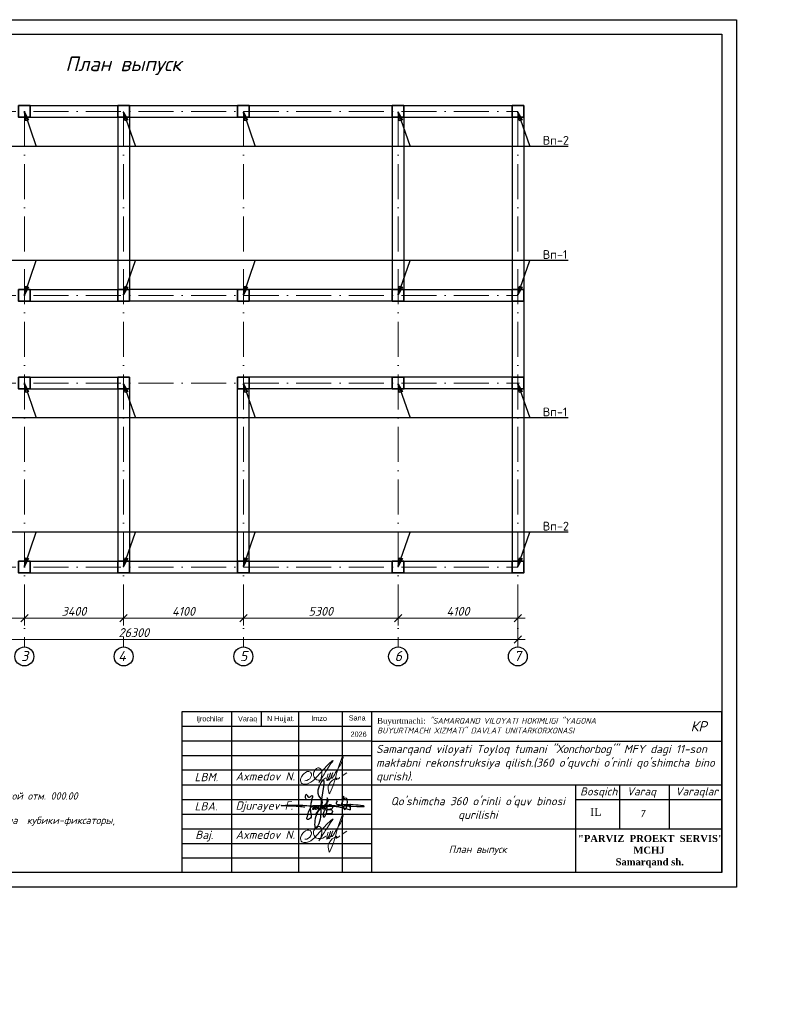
# Model space of a CAD drawing. Header units: millimetres. Extents: x 363306 to 7757304, y 1022887 to 1207196.
# Tile 38 of 256: x 623158 to 649206, y 1054967 to 1088678. Entities that reach past the tile are written whole.
import ezdxf

# ---------------------------------------------------------------- set-up
doc = ezdxf.new("R2010")
doc.units = ezdxf.units.MM
doc.linetypes.add('ACAD_ISO02W100', pattern=[15, 12, -3])
doc.linetypes.add('ACAD_ISO10W100', pattern=[18, 12, -3, 0, -3])
doc.layers.add('O3SAD', color=1, linetype='Continuous')
for name, color, linetype, lineweight in [('PLAN', 250, 'Continuous', 25), ('надпись 0.18', 160, 'Continuous', 18), ('размеры', 12, 'Continuous', 15), ('Ф А С А Д', 250, 'Continuous', 15)]:
    doc.layers.add(name, color=color, linetype=linetype, lineweight=lineweight)
doc.styles.add('Arial', font='arial.ttf')
doc.styles.add('iso', font='isocpeur.TTF')
doc.styles.get("Standard").update_dxf_attribs({"font": 'isocpeui.ttf'})
doc.styles.add('WMF-Times New Roman0', font='times.ttf')
doc.styles.add('WMF-Times New Roman2', font='times.ttf')
doc.styles.add('ńňčëü1', font='isocpeui.ttf', dxfattribs={"height": 350})
doc.dimstyles.new('12121212', dxfattribs={"dimtxt": 200, "dimasz": 200, "dimexe": 200, "dimexo": 100, "dimgap": 100, "dimtad": 1, "dimdec": 0, "dimzin": 0, "dimdsep": 46, "dimtxsty": 'Standard', "dimblk": 'OBLIQUE', "dimcen": 200, "dimdle": 200, "dimclrd": 5, "dimclre": 5, "dimclrt": 5, "dimadec": 0, "dimazin": 0, "dimtfac": 1, "dimtdec": 0, "dimtofl": 0, "dimtmove": 1, "dimatfit": 3, "dimldrblk": 'OBLIQUE', "dimfxl": 0, "dimtolj": 1, "dimtzin": 0, "dimlwd": 9, "dimlwe": 9, "dimarcsym": 0})

# ---------------------------------------------------------------- blocks, each defined once
blk = doc.blocks.new('rgsxhy')
at = {"color": 5}
for points in [[(30159764, 9369979), (30160729, 9371976), (30160134, 9373086), (30160845, 9375073), (30160529, 9371279), (30160336, 9368855), (30159821, 9367832), (30159766, 9369571), (30165013, 9370643)], [(30158109, 9371020), (30157190, 9371107), (30154479, 9371260), (30157795, 9371310), (30158983, 9371230), (30160506, 9371280), (30167135, 9371184), (30164561, 9371384), (30162918, 9371683), (30163073, 9372004)], [(30158318, 9372237), (30158292, 9372259), (30158313, 9372993), (30158693, 9372536), (30159097, 9372756), (30158930, 9370820), (30158827, 9369247), (30158463, 9369143), (30158559, 9369856), (30159235, 9371184), (30159510, 9371288), (30159540, 9370947), (30159450, 9370679), (30159339, 9370650), (30159361, 9370924), (30159747, 9371281), (30159933, 9371214), (30159918, 9370984), (30159866, 9370709), (30159740, 9370650), (30159740, 9370910), (30160119, 9371295), (30160364, 9371221), (30160282, 9370791), (30160134, 9370702), (30160156, 9370902), (30160253, 9371169), (30160416, 9371266), (30160624, 9371251), (30160631, 9370947), (30160520, 9370739), (30160416, 9370746), (30160527, 9370999), (30160698, 9371199), (30160869, 9371251), (30161010, 9371117), (30161025, 9370828), (30160854, 9370717), (30160832, 9370976), (30160958, 9371184), (30161196, 9371429), (30161627, 9371986), (30161567, 9372349), (30161322, 9370056), (30161196, 9369744), (30161032, 9369450), (30160943, 9369915), (30161107, 9370464), (30161478, 9371132), (30161961, 9371429), (30162250, 9371221), (30162198, 9370761), (30161687, 9370666), (30161515, 9370590), (30161433, 9370590), (30162154, 9370635), (30162280, 9370516), (30162243, 9370197), (30162028, 9370012), (30161575, 9370012), (30161352, 9370012), (30161322, 9370071)], [(30163692, 9371398), (30163961, 9372626), (30163708, 9372145), (30164262, 9372436), (30164117, 9370650), (30164117, 9371236), (30164841, 9371318), (30164871, 9371483), (30164848, 9371138), (30165028, 9371176), (30165036, 9371416), (30165013, 9370643)]]:
    blk.add_spline(points, degree=3, dxfattribs=at)
blk = doc.blocks.new('rthtrh')
at = {"color": 5}
for p, q in [((1363834, 521118), (1363842, 521141)), ((1363834, 521086), (1363834, 521118)), ((1363842, 521141), (1363854, 521167)), ((1363854, 521167), (1363868, 521192)), ((1363868, 521192), (1363889, 521219)), ((1363889, 521219), (1363907, 521234)), ((1363907, 521234), (1363927, 521243)), ((1363927, 521243), (1363940, 521249)), ((1363940, 521249), (1363965, 521249)), ((1363965, 521249), (1363988, 521244)), ((1363988, 521244), (1364013, 521227)), ((1364013, 521227), (1364030, 521204)), ((1364030, 521204), (1364039, 521185)), ((1364044, 521090), (1364037, 521043)), ((1364039, 521185), (1364046, 521147)), ((1364046, 521147), (1364044, 521090)), ((1364568, 521050), (1364689, 521123)), ((1363834, 521056), (1363834, 521086)), ((1363840, 521035), (1363834, 521056)), ((1363845, 521017), (1363840, 521035)), ((1363865, 520990), (1363845, 521017)), ((1363882, 520966), (1363865, 520990)), ((1363895, 520959), (1363882, 520966)), ((1363917, 520946), (1363895, 520959)), ((1363951, 520940), (1363917, 520946)), ((1363996, 520940), (1363951, 520940)), ((1364033, 520940), (1363996, 520940)), ((1364017, 520962), (1364016, 520946)), ((1364016, 520946), (1364016, 520940)), ((1364026, 520997), (1364017, 520962)), ((1364037, 521043), (1364026, 520997)), ((1364075, 520948), (1364033, 520940)), ((1364148, 520999), (1364075, 520948))]:
    blk.add_line(p, q, dxfattribs=at)
for points in [[(1363608, 520919), (1363661, 520924), (1363702, 520951), (1363738, 520975), (1363765, 521018), (1363780, 521059), (1363780, 521096), (1363765, 521122), (1363753, 521142), (1363714, 521156), (1363671, 521156), (1363631, 521136), (1363583, 521097), (1363555, 521074), (1363525, 521025), (1363511, 520984), (1363500, 520955), (1363500, 520930), (1363508, 520901), (1363515, 520870), (1363535, 520855), (1363555, 520841), (1363586, 520832), (1363613, 520832), (1363645, 520832), (1363675, 520843), (1363732, 520864), (1363761, 520883), (1363817, 520921), (1363863, 520963), (1363919, 521022), (1364179, 521312), (1364247, 521377), (1364282, 521405), (1364314, 521429), (1364336, 521443), (1364310, 521401), (1364279, 521361), (1364173, 521198), (1364133, 521139), (1364110, 521102), (1364087, 521068), (1364069, 521040), (1364047, 520995), (1364019, 520954), (1364007, 520925), (1363990, 520903), (1363970, 520879)], [(1364210, 521100), (1364186, 521015), (1364172, 520967), (1364172, 520940), (1364173, 520926), (1364179, 520925), (1364185, 520931), (1364202, 520956), (1364218, 520984), (1364240, 521027), (1364256, 521068), (1364272, 521125), (1364269, 521122), (1364225, 520990), (1364220, 520961), (1364220, 520944), (1364225, 520939), (1364232, 520939), (1364241, 520950), (1364248, 520960), (1364254, 520969), (1364260, 520978), (1364273, 520996), (1364281, 521008), (1364288, 521027), (1364309, 521073), (1364315, 521086), (1364332, 521126), (1364332, 521134), (1364327, 521134), (1364314, 521097), (1364294, 521040), (1364290, 521012), (1364293, 520997), (1364298, 520988), (1364308, 520988), (1364316, 520999), (1364326, 521014), (1364344, 521036), (1364351, 521047), (1364377, 521090), (1364389, 521112), (1364414, 521155), (1364449, 521203), (1364476, 521258), (1364523, 521332), (1364563, 521417), (1364583, 521493), (1364590, 521517), (1364590, 521527), (1364583, 521532), (1364571, 521532), (1364561, 521512), (1364541, 521459), (1364498, 521348), (1364434, 521131), (1364395, 520998), (1364377, 520936), (1364337, 520802), (1364282, 520678), (1364249, 520605), (1364238, 520588), (1364230, 520594), (1364226, 520615), (1364222, 520638), (1364214, 520663), (1364206, 520725), (1364206, 520774), (1364224, 520814), (1364265, 520883), (1364310, 520926), (1364364, 520959), (1364411, 520988), (1364432, 520996), (1364434, 520992), (1364431, 520979), (1364419, 520970), (1364414, 520960), (1364416, 520951), (1364423, 520951), (1364434, 520958), (1364443, 520964), (1364452, 520968), (1364474, 520975), (1364483, 520978), (1364492, 520986), (1364499, 520996), (1364503, 521002), (1364511, 521006), (1364511, 521006)]]:
    blk.add_lwpolyline(points, dxfattribs=at)
blk = doc.blocks.new('ШТ')
at = {"lineweight": 30}
for p, q in [((180134, 713448, 0), (180134, 707948, 0)), ((180134, 713448, 0), (180134, 707948, 0)), ((180134, 713448, 0), (180134, 707948, 0)), ((198634, 713448, 0), (180134, 713448, 0)), ((181834, 713448, 0), (181834, 707948, 0)), ((181834, 713448, 0), (181834, 707948, 0)), ((182853, 713448, 0), (182853, 712948, 0)), ((184134, 713448, 0), (184134, 707948, 0)), ((185634, 713448, 0), (185634, 707948, 0)), ((186634, 713448, 0), (186634, 707948, 0)), ((198634, 707948, 0), (198634, 713448, 0)), ((198634, 713448, 0), (198634, 707948, 0)), ((186634, 712948, 0), (180134, 712948, 0)), ((186634, 712448, 0), (180134, 712448, 0)), ((186634, 712448, 0), (198634, 712448, 0)), ((186634, 711948, 0), (180134, 711948, 0)), ((186634, 711448, 0), (180134, 711448, 0)), ((180134, 710948, 0), (198634, 710948, 0)), ((193634, 707948, 0), (193634, 710948, 0)), ((195134, 709448, 0), (195134, 710948, 0)), ((196834, 709448, 0), (196834, 710948, 0)), ((180134, 710448, 0), (186634, 710448, 0)), ((193634, 710448, 0), (198634, 710448, 0)), ((180134, 709948, 0), (186634, 709948, 0)), ((180134, 709448, 0), (198634, 709448, 0)), ((180134, 708948, 0), (186634, 708948, 0)), ((180134, 708448, 0), (186634, 708448, 0))]:
    blk.add_line(p, q, dxfattribs=at)
at = {"lineweight": 9, "xscale": 0.2250350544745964, "yscale": 0.2250350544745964, "zscale": 0.2250350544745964}
blk.add_blockref('rgsxhy', (-6602279, -1398623, 0), dxfattribs=at)
at = {"layer": 'Ф А С А Д', "xscale": 1.33529119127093, "yscale": 1.33529119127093, "zscale": 1.33529119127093}
for p in [(-1636466, 15509, 0), (-1636466, 13509, 0)]:
    blk.add_blockref('rthtrh', p, dxfattribs=at)
at = {"style": 'ńňčëü1'}
blk.add_text('КР', height=350, dxfattribs=at).set_placement((197559, 712781, 0))
at = {"linetype": 'ACAD_ISO02W100', "lineweight": 5, "ltscale": 70, "char_height": 176.8, "attachment_point": 1, "style": 'Arial'}
for s, insert in [('Sana', (185856, 713331, 0)), ('Ijrochilar', (180635, 713302, 0)), ('Varaq', (182063, 713302, 0)), ('N Hujjat.', (183055, 713309, 0)), ('Imzo', (184572, 713316, 0)), ('2026', (185917, 712774, 0))]:
    blk.add_mtext(s, dxfattribs=dict(at, insert=insert))
for s, insert, char_height, width, attachment_point, style in [('Buyurtmachi:{\\fISOCPEUR|b0|i1|c204|p34; "SAMARQAND VILOYATI HOKIMLIGI "YAGONA\\fISOCPEUR|b0|i1|c0|p34; \\fISOCPEUR|b0|i1|c204|p34;BUYURTMACHI XIZMATI"\\fISOCPEUR|b0|i1|c0|p34; \\fISOCPEUR|b0|i1|c204|p34;DAVLAT UNITARKORXONASI}', (186827, 712977, 21081), 200, 8030.18, 4, 'WMF-Times New Roman0'), ('{\\fISOCPEUR|b0|i1|c204|p34;Samarqand viloyati Toyloq tumani "Хоnсhоrbоg\'" МFY dagi 11-son maktabni rekonstruksiya qilish.(360 o\'quvchi o\'rinli qo\'shimcha bino qurish).}', (186791, 711669, 0), 280, 12020.43, 4, 'iso'), ('{\\fISOCPEUR|b0|i1|c0|p34;Axmedov N.}', (181981, 711384, 0), 282.86, 3416.24, 1, 'WMF-Times New Roman0'), ('{\\fISOCPEUR|b0|i1|c204|p34;Bosqich}', (193778, 710863, 0), 274.07, 1251.4, 1, 'iso'), ('{\\fISOCPEUR|b0|i1|c204|p34;Varaq}', (195379, 710863, 0), 274.07, 1251.4, 1, 'iso'), ('{\\fISOCPEUR|b0|i1|c204|p34;Varaqlar}', (197039, 710863, 0), 274.07, 1251.4, 1, 'iso'), ("\\pt2436.8176;{\\fISOCPEUR|b0|i1|c0|p34;Qo'shimcha 360 o'rinli o'quv binosi qurilishi}", (190274, 710533, 0), 280, 5963.16, 2, 'WMF-Times New Roman0'), ('{\\fISOCPEUR|b0|i1|c0|p34;Axmedov N.}', (181981, 709384, 0), 282.86, 3416.24, 1, 'WMF-Times New Roman0'), ('\\pi563.17678,t3443.17678;{\\fTimes New Roman|b1|i0|c204|p18;\\C1;"PARVIZ  PROEKT  SERVIS"\\P\\pi2460.72013,tz;\\C0;MCHJ\\P\\pi1851.00915;Samarqand sh.\\C256; }', (193141, 709234, 0), 240, 5957.74, 1, 'WMF-Times New Roman0')]:
    blk.add_mtext(s, dxfattribs=dict(insert=insert, char_height=char_height, width=width, attachment_point=attachment_point, style=style))
at = {"attachment_point": 1}
for s, insert, char_height, width in [('{\\C1;LBM.}', (180573, 711357, 0), 282.9, 1251.4), ('{\\C1;LBA.}', (180573, 710357, 0), 282.9, 1251.4), ('Djurayev F.', (181981, 710384, 0), 282.86, 2152.77), ('{\\fTimes New Roman|b0|i0|c204|p18;IL}', (194124, 710161, 0), 274.07, 1251.4), ('{\\C1;Baj.}', (180598, 709379, 0), 282.9, 1251.4)]:
    blk.add_mtext(s, dxfattribs=dict(at, insert=insert, char_height=char_height, width=width))
blk = doc.blocks.new('_Oblique')
at = {"color": 0, "linetype": 'ByBlock', "lineweight": -2}
blk.add_line((-0.5, -0.5), (0.5, 0.5), dxfattribs=at)
blk = doc.blocks.new('*D152')
at = {"color": 5, "lineweight": 9, "transparency": 16777216}
for p, q in [((617318, 1068410), (617318, 1067942)), ((623318, 1068410), (623318, 1067942)), ((623568, 1068192), (617068, 1068192))]:
    blk.add_line(p, q, dxfattribs=at)
at = {"layer": 'Defpoints', "color": 0, "lineweight": 25, "transparency": 16777216}
for p in [(617318, 1068510), (623318, 1068510), (617318, 1068192)]:
    blk.add_point(p, dxfattribs=at)
at = {"color": 5, "lineweight": 9, "transparency": 16777216, "xscale": 250, "yscale": 250, "zscale": 250, "rotation": 180}
blk.add_blockref('_Oblique', (617318, 1068192), dxfattribs=at)
at = {"color": 5, "lineweight": 9, "transparency": 16777216, "xscale": 250, "yscale": 250, "zscale": 250}
blk.add_blockref('_Oblique', (623318, 1068192), dxfattribs=at)
at = {"color": 5, "lineweight": 40, "transparency": 16777216, "insert": (620318, 1068422), "char_height": 300, "attachment_point": 5}
blk.add_mtext('\\A1;6000', dxfattribs=at)
blk = doc.blocks.new('*D153')
at = {"color": 5, "lineweight": 9, "transparency": 16777216}
for p, q in [((626718, 1068410), (626718, 1067942)), ((630818, 1068410), (630818, 1067942)), ((631068, 1068192), (626468, 1068192))]:
    blk.add_line(p, q, dxfattribs=at)
at = {"layer": 'Defpoints', "color": 0, "lineweight": 25, "transparency": 16777216}
for p in [(626718, 1068510), (630818, 1068510), (626718, 1068192)]:
    blk.add_point(p, dxfattribs=at)
at = {"color": 5, "lineweight": 9, "transparency": 16777216, "xscale": 250, "yscale": 250, "zscale": 250, "rotation": 180}
blk.add_blockref('_Oblique', (626718, 1068192), dxfattribs=at)
at = {"color": 5, "lineweight": 9, "transparency": 16777216, "xscale": 250, "yscale": 250, "zscale": 250}
blk.add_blockref('_Oblique', (630818, 1068192), dxfattribs=at)
at = {"color": 5, "lineweight": 40, "transparency": 16777216, "insert": (628768, 1068422), "char_height": 300, "attachment_point": 5}
blk.add_mtext('\\A1;4100', dxfattribs=at)
blk = doc.blocks.new('*D154')
at = {"color": 5, "lineweight": 9, "transparency": 16777216}
for p, q in [((630818, 1068410), (630818, 1067942)), ((636118, 1068410), (636118, 1067942)), ((630568, 1068192), (636368, 1068192))]:
    blk.add_line(p, q, dxfattribs=at)
at = {"layer": 'Defpoints', "color": 0, "lineweight": 25, "transparency": 16777216}
for p in [(630818, 1068510), (636118, 1068510), (636118, 1068192)]:
    blk.add_point(p, dxfattribs=at)
at = {"color": 5, "lineweight": 9, "transparency": 16777216, "xscale": 250, "yscale": 250, "zscale": 250, "rotation": 180}
blk.add_blockref('_Oblique', (630818, 1068192), dxfattribs=at)
at = {"color": 5, "lineweight": 9, "transparency": 16777216, "xscale": 250, "yscale": 250, "zscale": 250}
blk.add_blockref('_Oblique', (636118, 1068192), dxfattribs=at)
at = {"color": 5, "lineweight": 40, "transparency": 16777216, "insert": (633468, 1068422), "char_height": 300, "attachment_point": 5}
blk.add_mtext('\\A1;5300', dxfattribs=at)
blk = doc.blocks.new('*D155')
at = {"color": 5, "lineweight": 9, "transparency": 16777216}
for p, q in [((636118, 1068410), (636118, 1067942)), ((640218, 1068410), (640218, 1067942)), ((635868, 1068192), (640468, 1068192))]:
    blk.add_line(p, q, dxfattribs=at)
at = {"layer": 'Defpoints', "color": 0, "lineweight": 25, "transparency": 16777216}
for p in [(636118, 1068510), (640218, 1068510), (640218, 1068192)]:
    blk.add_point(p, dxfattribs=at)
at = {"color": 5, "lineweight": 9, "transparency": 16777216, "xscale": 250, "yscale": 250, "zscale": 250, "rotation": 180}
blk.add_blockref('_Oblique', (636118, 1068192), dxfattribs=at)
at = {"color": 5, "lineweight": 9, "transparency": 16777216, "xscale": 250, "yscale": 250, "zscale": 250}
blk.add_blockref('_Oblique', (640218, 1068192), dxfattribs=at)
at = {"color": 5, "lineweight": 40, "transparency": 16777216, "insert": (638168, 1068422), "char_height": 300, "attachment_point": 5}
blk.add_mtext('\\A1;4100', dxfattribs=at)
blk = doc.blocks.new('*D156')
at = {"color": 5, "lineweight": 9, "transparency": 16777216}
for p, q in [((613918, 1068187), (613918, 1067212)), ((640218, 1068187), (640218, 1067212)), ((613668, 1067462), (640468, 1067462))]:
    blk.add_line(p, q, dxfattribs=at)
at = {"layer": 'Defpoints', "color": 0, "lineweight": 25, "transparency": 16777216}
for p in [(613918, 1068287), (640218, 1068287), (640218, 1067462)]:
    blk.add_point(p, dxfattribs=at)
at = {"color": 5, "lineweight": 9, "transparency": 16777216, "xscale": 250, "yscale": 250, "zscale": 250, "rotation": 180}
blk.add_blockref('_Oblique', (613918, 1067462), dxfattribs=at)
at = {"color": 5, "lineweight": 9, "transparency": 16777216, "xscale": 250, "yscale": 250, "zscale": 250}
blk.add_blockref('_Oblique', (640218, 1067462), dxfattribs=at)
at = {"color": 5, "lineweight": 40, "transparency": 16777216, "insert": (627068, 1067692), "char_height": 300, "attachment_point": 5}
blk.add_mtext('\\A1;26300', dxfattribs=at)
blk = doc.blocks.new('*D157')
at = {"color": 5, "lineweight": 9, "transparency": 16777216}
for p, q in [((623318, 1068410), (623318, 1067942)), ((626718, 1068410), (626718, 1067942)), ((626968, 1068192), (623068, 1068192))]:
    blk.add_line(p, q, dxfattribs=at)
at = {"layer": 'Defpoints', "color": 0, "lineweight": 25, "transparency": 16777216}
for p in [(623318, 1068510), (626718, 1068510), (623318, 1068192)]:
    blk.add_point(p, dxfattribs=at)
at = {"color": 5, "lineweight": 9, "transparency": 16777216, "xscale": 250, "yscale": 250, "zscale": 250, "rotation": 180}
blk.add_blockref('_Oblique', (623318, 1068192), dxfattribs=at)
at = {"color": 5, "lineweight": 9, "transparency": 16777216, "xscale": 250, "yscale": 250, "zscale": 250}
blk.add_blockref('_Oblique', (626718, 1068192), dxfattribs=at)
at = {"color": 5, "lineweight": 40, "transparency": 16777216, "insert": (625018, 1068422), "char_height": 300, "attachment_point": 5}
blk.add_mtext('\\A1;3400', dxfattribs=at)

msp = doc.modelspace()

# ---------------------------------------------------------------- linework, layer by layer
at = {"color": 1, "linetype": 'ACAD_ISO10W100', "lineweight": 9, "ltscale": 100}
for p, q in [((611026.389, 1085536.176), (640217.866, 1085536.176)), ((623317.866, 1085536.176), (623317.866, 1067202.211)), ((626717.866, 1085536.176), (626717.866, 1067202.211)), ((630817.866, 1085536.176), (630817.866, 1067202.211)), ((636117.866, 1085536.176), (636117.866, 1067202.211)), ((640217.866, 1085536.176), (640217.866, 1067202.211)), ((611026.389, 1079236.176), (640217.866, 1079236.176)), ((611026.389, 1076236.176), (640271.437, 1076236.176)), ((611026.389, 1069936.176), (640217.866, 1069936.176))]:
    msp.add_line(p, q, dxfattribs=at)
at = {"color": 5, "lineweight": 25}
for p, q in [((623317.866, 1085514.507), (623464.337, 1085247.403)), ((623369.397, 1085214.269), (623317.866, 1085514.507)), ((626717.866, 1085514.507), (626864.337, 1085247.403)), ((626769.397, 1085214.269), (626717.866, 1085514.507)), ((630817.866, 1085514.507), (630964.337, 1085247.403)), ((630869.397, 1085214.269), (630817.866, 1085514.507)), ((636117.866, 1085514.507), (636264.337, 1085247.403)), ((636169.397, 1085214.269), (636117.866, 1085514.507)), ((640217.866, 1085514.507), (640364.337, 1085247.403)), ((640269.397, 1085214.269), (640217.866, 1085514.507)), ((623464.337, 1085247.403), (623369.397, 1085214.269)), ((626864.337, 1085247.403), (626769.397, 1085214.269)), ((630964.337, 1085247.403), (630869.397, 1085214.269)), ((636264.337, 1085247.403), (636169.397, 1085214.269)), ((640364.337, 1085247.403), (640269.397, 1085214.269)), ((623317.866, 1079257.844), (623369.397, 1079558.082)), ((623464.337, 1079524.948), (623317.866, 1079257.844)), ((623369.397, 1079558.082), (623464.337, 1079524.948)), ((626717.866, 1079257.844), (626769.397, 1079558.082)), ((626864.337, 1079524.948), (626717.866, 1079257.844)), ((626769.397, 1079558.082), (626864.337, 1079524.948)), ((630817.866, 1079257.844), (630869.397, 1079558.082)), ((630964.337, 1079524.948), (630817.866, 1079257.844)), ((630869.397, 1079558.082), (630964.337, 1079524.948)), ((636117.866, 1079257.844), (636169.397, 1079558.082)), ((636264.337, 1079524.948), (636117.866, 1079257.844)), ((636169.397, 1079558.082), (636264.337, 1079524.948)), ((640217.866, 1079257.844), (640269.397, 1079558.082)), ((640364.337, 1079524.948), (640217.866, 1079257.844)), ((640269.397, 1079558.082), (640364.337, 1079524.948)), ((623317.866, 1076214.507), (623464.337, 1075947.403)), ((623369.397, 1075914.269), (623317.866, 1076214.507)), ((626717.866, 1076214.507), (626864.337, 1075947.403)), ((626769.397, 1075914.269), (626717.866, 1076214.507)), ((630817.866, 1076214.507), (630964.337, 1075947.403)), ((630869.397, 1075914.269), (630817.866, 1076214.507)), ((636117.866, 1076214.507), (636264.337, 1075947.403)), ((636169.397, 1075914.269), (636117.866, 1076214.507)), ((640217.866, 1076214.507), (640364.337, 1075947.403)), ((640269.397, 1075914.269), (640217.866, 1076214.507)), ((623464.337, 1075947.403), (623369.397, 1075914.269)), ((626864.337, 1075947.403), (626769.397, 1075914.269)), ((630964.337, 1075947.403), (630869.397, 1075914.269)), ((636264.337, 1075947.403), (636169.397, 1075914.269)), ((640364.337, 1075947.403), (640269.397, 1075914.269)), ((623317.866, 1069957.844), (623369.397, 1070258.082)), ((623464.337, 1070224.948), (623317.866, 1069957.844)), ((623369.397, 1070258.082), (623464.337, 1070224.948)), ((626717.866, 1069957.844), (626769.397, 1070258.082)), ((626864.337, 1070224.948), (626717.866, 1069957.844)), ((626769.397, 1070258.082), (626864.337, 1070224.948)), ((630817.866, 1069957.844), (630869.397, 1070258.082)), ((630964.337, 1070224.948), (630817.866, 1069957.844)), ((630869.397, 1070258.082), (630964.337, 1070224.948)), ((636117.866, 1069957.844), (636169.397, 1070258.082)), ((636264.337, 1070224.948), (636117.866, 1069957.844)), ((636169.397, 1070258.082), (636264.337, 1070224.948)), ((640217.866, 1069957.844), (640269.397, 1070258.082)), ((640364.337, 1070224.948), (640217.866, 1069957.844)), ((640269.397, 1070258.082), (640364.337, 1070224.948))]:
    msp.add_line(p, q, dxfattribs=at)
at = {"lineweight": 30, "ltscale": 100}
for p, q in [((623517.866, 1085736.176), (626517.866, 1085736.176)), ((626917.866, 1085736.176), (630617.866, 1085736.176)), ((631017.866, 1085736.176), (635917.866, 1085736.176)), ((636317.866, 1085736.176), (640017.866, 1085736.176)), ((623517.866, 1085336.176), (626517.866, 1085336.176)), ((626517.866, 1085336.176), (626517.866, 1079436.176)), ((626917.866, 1085336.176), (626917.866, 1079436.176)), ((626917.866, 1085336.176), (630617.866, 1085336.176)), ((631017.866, 1085336.176), (635917.866, 1085336.176)), ((635917.866, 1085336.176), (635917.866, 1079436.176)), ((636317.866, 1085336.176), (636317.866, 1079436.176)), ((636317.866, 1085336.176), (640017.866, 1085336.176)), ((640017.866, 1085336.176), (640017.866, 1079436.176)), ((640417.866, 1085336.176), (640417.866, 1079436.176)), ((623517.866, 1079436.176), (626517.866, 1079436.176)), ((630617.866, 1079436.176), (626917.866, 1079436.176)), ((635917.866, 1079436.176), (631017.866, 1079436.176)), ((636317.866, 1079436.176), (640017.866, 1079436.176)), ((623517.866, 1079036.176), (626517.866, 1079036.176)), ((630617.866, 1079036.176), (626917.866, 1079036.176)), ((635917.866, 1079036.176), (631017.866, 1079036.176)), ((636317.866, 1079036.176), (640017.866, 1079036.176)), ((640017.866, 1079036.176), (640017.866, 1076436.176)), ((640417.866, 1079036.176), (640417.866, 1076436.176)), ((623517.866, 1076436.176), (626517.866, 1076436.176)), ((635917.866, 1076436.176), (631017.866, 1076436.176)), ((640017.866, 1076436.176), (636317.866, 1076436.176)), ((623517.866, 1076036.176), (626517.866, 1076036.176)), ((626517.866, 1076036.176), (626517.866, 1070136.176)), ((626917.866, 1076036.176), (626917.866, 1070136.176)), ((630617.866, 1070136.176), (630617.866, 1076036.176)), ((635917.866, 1076036.176), (631017.866, 1076036.176)), ((631017.866, 1070136.176), (631017.866, 1076036.176)), ((640017.866, 1076036.176), (636303.597, 1076036.176)), ((640017.866, 1076036.176), (640017.866, 1070136.176)), ((640417.866, 1076036.176), (640417.866, 1070136.176)), ((623517.866, 1070136.176), (626517.866, 1070136.176)), ((626917.866, 1070136.176), (630617.866, 1070136.176)), ((631017.866, 1070136.176), (635917.866, 1070136.176)), ((636317.866, 1070136.176), (640017.866, 1070136.176)), ((623517.866, 1069736.176), (626517.866, 1069736.176)), ((626917.866, 1069736.176), (630617.866, 1069736.176)), ((631017.866, 1069736.176), (635917.866, 1069736.176)), ((636317.866, 1069736.176), (640017.866, 1069736.176))]:
    msp.add_line(p, q, dxfattribs=at)
at = {"ltscale": 100}
msp.add_line((636317.866, 1085336.176), (636317.866, 1080686.176), dxfattribs=at)
at = {"lineweight": 30}
msp.add_lwpolyline([(607706.348, 1088178.072), (647206.348, 1088178.072), (647206.348, 1059478.072), (607706.348, 1059478.072)], close=True, dxfattribs=at)
at = {"color": 5, "lineweight": 25}
for points in [[(623317.866, 1085514.507), (623727.265, 1084341.441)], [(626717.866, 1085514.507), (627127.265, 1084341.441)], [(630817.866, 1085514.507), (631227.265, 1084341.441)], [(636117.866, 1085514.507), (636527.265, 1084341.441)], [(640217.866, 1085514.507), (640627.265, 1084341.441)], [(641946.187, 1084341.441), (614327.265, 1084341.441)], [(641946.187, 1080430.91), (614327.265, 1080430.91)], [(623317.866, 1079257.844), (623727.265, 1080430.91)], [(626717.866, 1079257.844), (627127.265, 1080430.91)], [(630817.866, 1079257.844), (631227.266, 1080430.91)], [(636117.866, 1079257.844), (636527.265, 1080430.91)], [(640217.866, 1079257.844), (640627.265, 1080430.91)], [(623317.866, 1076214.507), (623727.265, 1075041.441)], [(626717.866, 1076214.507), (627127.266, 1075041.441)], [(630817.866, 1076214.507), (631227.266, 1075041.441)], [(636117.866, 1076214.507), (636527.265, 1075041.441)], [(640217.866, 1076214.507), (640627.265, 1075041.441)], [(641946.187, 1075041.441), (614327.265, 1075041.441)], [(641946.187, 1071130.91), (614327.266, 1071130.91)], [(623317.866, 1069957.844), (623727.266, 1071130.91)], [(626717.866, 1069957.844), (627127.266, 1071130.91)], [(630817.866, 1069957.844), (631227.266, 1071130.91)], [(636117.866, 1069957.844), (636527.266, 1071130.91)], [(640217.866, 1069957.844), (640627.266, 1071130.91)]]:
    msp.add_lwpolyline(points, dxfattribs=at)
at = {"layer": 'O3SAD', "color": 1}
msp.add_lwpolyline([(605706.348, 1088678.072), (647706.348, 1088678.072), (647706.348, 1058978.072), (605706.348, 1058978.072)], close=True, dxfattribs=at)
at = {"layer": 'PLAN', "color": 158, "lineweight": 30}
for centre in [(623317.866, 1066877.326), (626717.866, 1066877.326), (630817.866, 1066877.326), (636117.866, 1066877.326), (640217.866, 1066877.326)]:
    msp.add_circle(centre, 324.885, dxfattribs=at)
at = {"layer": 'размеры', "lineweight": 35, "ltscale": 5}
for points in [[(623517.866, 1085336.176), (623117.866, 1085336.176), (623117.866, 1085736.176), (623517.866, 1085736.176)], [(626917.866, 1085336.176), (626517.866, 1085336.176), (626517.866, 1085736.176), (626917.866, 1085736.176)], [(631017.866, 1085336.176), (630617.866, 1085336.176), (630617.866, 1085736.176), (631017.866, 1085736.176)], [(635917.866, 1085336.176), (636317.866, 1085336.176), (636317.866, 1085736.176), (635917.866, 1085736.176)], [(640017.866, 1085336.176), (640417.866, 1085336.176), (640417.866, 1085736.176), (640017.866, 1085736.176)], [(623517.866, 1079036.176), (623117.866, 1079036.176), (623117.866, 1079436.176), (623517.866, 1079436.176)], [(626917.866, 1079036.176), (626517.866, 1079036.176), (626517.866, 1079436.176), (626917.866, 1079436.176)], [(631017.866, 1079036.176), (630617.866, 1079036.176), (630617.866, 1079436.176), (631017.866, 1079436.176)], [(635917.866, 1079036.176), (636317.866, 1079036.176), (636317.866, 1079436.176), (635917.866, 1079436.176)], [(640017.866, 1079036.176), (640417.866, 1079036.176), (640417.866, 1079436.176), (640017.866, 1079436.176)], [(623517.866, 1076036.176), (623117.866, 1076036.176), (623117.866, 1076436.176), (623517.866, 1076436.176)], [(626917.866, 1076036.176), (626517.866, 1076036.176), (626517.866, 1076436.176), (626917.866, 1076436.176)], [(631017.866, 1076036.176), (630617.866, 1076036.176), (630617.866, 1076436.176), (631017.866, 1076436.176)], [(635917.866, 1076036.176), (636317.866, 1076036.176), (636317.866, 1076436.176), (635917.866, 1076436.176)], [(640017.866, 1076036.176), (640417.866, 1076036.176), (640417.866, 1076436.176), (640017.866, 1076436.176)], [(623517.866, 1070136.176), (623117.866, 1070136.176), (623117.866, 1069736.176), (623517.866, 1069736.176)], [(626917.866, 1069736.176), (626517.866, 1069736.176), (626517.866, 1070136.176), (626917.866, 1070136.176)], [(631017.866, 1070136.176), (630617.866, 1070136.176), (630617.866, 1069736.176), (631017.866, 1069736.176)], [(631017.866, 1070136.176), (630617.866, 1070136.176), (630617.866, 1069736.176), (631017.866, 1069736.176)], [(635917.866, 1070136.176), (636317.866, 1070136.176), (636317.866, 1069736.176), (635917.866, 1069736.176)], [(640017.866, 1070136.176), (640417.866, 1070136.176), (640417.866, 1069736.176), (640017.866, 1069736.176)]]:
    msp.add_lwpolyline(points, close=True, dxfattribs=at)

# ---------------------------------------------------------------- block references
at = {"color": 1, "lineweight": 30}
for p in [(268572.74, 351529.892, 0), (313572.74, 351529.892, 0), (358572.74, 351529.892, 0), (403572.74, 351529.892, 0), (448572.74, 351529.892, 0)]:
    msp.add_blockref('ШТ', p, dxfattribs=at)

# ---------------------------------------------------------------- texts
at = {"attachment_point": 2, "style": 'WMF-Times New Roman0'}
for insert, char_height, width in [((626705.053, 1087415.199), 500, 10776.62083), ((638843.472, 1060399.925), 250, 3038.16142)]:
    msp.add_mtext('{\\fISOCPEUR|b0|i1|c204|p34;План выпуск }', dxfattribs=dict(at, insert=insert, char_height=char_height, width=width))
at = {"lineweight": 25, "char_height": 300, "width": 825, "attachment_point": 1}
for s, insert in [('\\fISOCPEUR|b0|i0|c0|p34;\\W1.0000000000;\\T1.0000000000;\\o\\lВп-2', (641074.306, 1084699.204)), ('\\fISOCPEUR|b0|i0|c0|p34;\\W1.0000000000;\\T1.0000000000;\\o\\lВп-1', (641074.306, 1080788.674)), ('\\fISOCPEUR|b0|i0|c0|p34;\\W1.0000000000;\\T1.0000000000;\\o\\lВп-1', (641074.306, 1075399.204)), ('{\\fISOCPEUR|b0|i0|c204|p34;Вп-2}', (641074.306, 1071488.674))]:
    msp.add_mtext(s, dxfattribs=dict(at, insert=insert))
at = {"insert": (644465.749, 1061493.495), "char_height": 250, "width": 903.38305, "attachment_point": 5}
msp.add_mtext('\\A1;7', dxfattribs=at)
at = {"color": 18, "lineweight": 0, "true_color": 0x000000, "char_height": 250, "attachment_point": 1}
for s, insert, width in [('\\pi352.0875;Фундамент Фм-1, Фм-2.', (546600.951, 1060345.325), 4435.22146), ('\\pi340.87609;Спецификация фундаментa ', (591600.951, 1060345.325), 5015.45249)]:
    msp.add_mtext(s, dxfattribs=dict(at, insert=insert, width=width))
at = {"layer": 'PLAN', "lineweight": 30, "char_height": 350, "width": 338.65741, "attachment_point": 3}
for s, insert in [('3', (623448.939, 1067065.899)), ('4', (626791.476, 1067065.899)), ('5', (630949.934, 1067065.899)), ('6', (636249.934, 1067065.899)), ('7', (640323.908, 1067065.899))]:
    msp.add_mtext(s, dxfattribs=dict(at, insert=insert))
at = {"layer": 'надпись 0.18', "ltscale": 100, "char_height": 250, "width": 18701.18103, "attachment_point": 1, "style": 'WMF-Times New Roman2'}
for s, insert in [('{\\fISOCPEUR|b0|i1|c204|p34;\\C256;\\c0;            Примечание:\\P\\pi-572.7275,l572.7275,t572.7275,859.7325,954.545;1.^IДанный лист читать совместно с листами К\\fISOCPEUR|b0|i1|c0|p34;p\\fISOCPEUR|b0|i1|c204|p34;-\\fISOCPEUR|b0|i1|c0|p34;5-6\\fISOCPEUR|b0|i1|c204|p34;.   \\P2.^IДля фундаментов бетон кл. В15\\P3.^IЗа  отм  0,000  принято  отметка  чистого пола  1 этажа, что соответствует  абсолютной отм. \\fISOCPEUR|b0|i1|c0|p34;\\C1;00\\fISOCPEUR|b0|i1|c204|p34;.\\fISOCPEUR|b0|i1|c0|p34;00\\fISOCPEUR|b0|i1|c204|p34;\\C256;\\c0;    \\P4.^IФундаменты выполнить из бетона класса B15 (М200)\\P5.^IДля  обеспечения 50мм  слоя  бетона   арматуру фундаментной  ленты укладывать  на  кубики-фиксаторы,  изготовленные из цементно-песчаного раствора  М100 размерами 40х40х50мм.  \\P\\pi-750,l1000,t1000;\\fISOCPEUR|b0|i1|c0|p34;6.^I\\fISOCPEUR|b0|i1|c204|p34;Щебёночная подготовка толщ. 100 мм\\P\\pi0,l0,tz;\\fISOCPEUR|b0|i1|c0|p34;\\C7; \\fISOCPEUR|b0|i1|c204|p34;7.   Фундаменты выполнить из г\\C256;\\c0;оризонтальная\\C7; \\C256;\\c0;гидроизоляция из цементно-песчаного}', (473517.709, 1063631.532)), ('{\\fISOCPEUR|b0|i1|c204|p34;\\C256;\\c0;            Примечание:\\P\\pi-572.7275,l572.7275,t500,859.7325,954.545;1.^IДанный лист читать совместно с листами К\\fISOCPEUR|b0|i1|c0|p34;p\\fISOCPEUR|b0|i1|c204|p34;-\\fISOCPEUR|b0|i1|c0|p34;5-6\\fISOCPEUR|b0|i1|c204|p34;.   \\P2.^IДля фундаментов бетон кл. В15\\P3.^IЗа  отм  0,000  принято  отметка  чистого пола  1 этажа, что соответствует  абсолютной отм. \\fISOCPEUR|b0|i1|c0|p34;\\C1;000\\fISOCPEUR|b0|i1|c204|p34;.\\fISOCPEUR|b0|i1|c0|p34;00\\fISOCPEUR|b0|i1|c204|p34;\\C256;\\c0;  \\P4.^IФундаменты выполнить из бетона класса B15 (М200)\\P5.^IДля  обеспечения 50мм  слоя  бетона   арматуру фундаментной  ленты укладывать  на  кубики-фиксаторы,  изготовленные из цементно-песчаного раствора  М100 размерами 40х40х50мм.  \\P\\pi-1000,l1000,t500;\\fISOCPEUR|b0|i1|c0|p34;6.^I\\fISOCPEUR|b0|i1|c204|p34;Щебёночная подготовка толщ. 100 мм\\P\\pi-572.7275,l572.7275,t500,859.7325,954.545;\\C7;7.^IФундаменты выполнить из г\\C256;\\c0;оризонтальная\\C7; \\C256;\\c0;гидроизоляция из цементно-песчаного}', (518309.714, 1063475.586)), ('{\\fISOCPEUR|b0|i1|c204|p34;\\C256;\\c0;            Примечание:\\P\\pi-572.7275,l572.7275,t500,859.7325,954.545;1.^IДанный лист читать совместно с листами К\\fISOCPEUR|b0|i1|c0|p34;p\\fISOCPEUR|b0|i1|c204|p34;-\\fISOCPEUR|b0|i1|c0|p34;5-6\\fISOCPEUR|b0|i1|c204|p34;.   \\P2.^IДля фундаментов бетон кл. В15\\P3.^IЗа  отм  0,000  принято  отметка  чистого пола  1 этажа, что соответствует  абсолютной отм. \\fISOCPEUR|b0|i1|c0|p34;\\C1;000\\fISOCPEUR|b0|i1|c204|p34;.\\fISOCPEUR|b0|i1|c0|p34;00\\fISOCPEUR|b0|i1|c204|p34;\\C256;\\c0;  \\P4.^IФундаменты выполнить из бетона класса B15 (М200)\\P5.^IДля  обеспечения 50мм  слоя  бетона   арматуру фундаментной  ленты укладывать  на  кубики-фиксаторы,  изготовленные из цементно-песчаного раствора  М100 размерами 40х40х50мм.  \\P\\pi-1000,l1000,t500;\\fISOCPEUR|b0|i1|c0|p34;6.^I\\fISOCPEUR|b0|i1|c204|p34;Щебёночная подготовка толщ. 100 мм\\P\\pi-572.7275,l572.7275,t500,859.7325,954.545;\\C7;7.^IФундаменты выполнить из г\\C256;\\c0;оризонтальная\\C7; \\C256;\\c0;гидроизоляция из цементно-песчаного}', (563309.714, 1063475.586)), ('{\\fISOCPEUR|b0|i1|c204|p34;\\C256;\\c0;            Примечание:\\P\\pi-572.7275,l572.7275,t500,859.7325,954.545;1.^IДанный лист читать совместно с листами К\\fISOCPEUR|b0|i1|c0|p34;p\\fISOCPEUR|b0|i1|c204|p34;-\\fISOCPEUR|b0|i1|c0|p34;5-6\\fISOCPEUR|b0|i1|c204|p34;.   \\P2.^IДля фундаментов бетон кл. В15\\P3.^IЗа  отм  0,000  принято  отметка  чистого пола  1 этажа, что соответствует  абсолютной отм. \\fISOCPEUR|b0|i1|c0|p34;\\C1;000\\fISOCPEUR|b0|i1|c204|p34;.\\fISOCPEUR|b0|i1|c0|p34;00\\fISOCPEUR|b0|i1|c204|p34;\\C256;\\c0;  \\P4.^IФундаменты выполнить из бетона класса B15 (М200)\\P5.^IДля  обеспечения 50мм  слоя  бетона   арматуру фундаментной  ленты укладывать  на  кубики-фиксаторы,  изготовленные из цементно-песчаного раствора  М100 размерами 40х40х50мм.  \\P\\pi-1000,l1000,t500;\\fISOCPEUR|b0|i1|c0|p34;6.^I\\fISOCPEUR|b0|i1|c204|p34;Щебёночная подготовка толщ. 100 мм\\P\\pi-572.7275,l572.7275,t500,859.7325,954.545;\\C7;7.^IФундаменты выполнить из г\\C256;\\c0;оризонтальная\\C7; \\C256;\\c0;гидроизоляция из цементно-песчаного}', (608309.714, 1063475.586))]:
    msp.add_mtext(s, dxfattribs=dict(at, insert=insert))

# ---------------------------------------------------------------- dimensions: what is measured, and where the dimension line sits
at = {"color": 12, "lineweight": 40}
for base, p1, p2, picture, middle in [((617317.866, 1068191.741), (623317.866, 1068510.228), (617317.866, 1068510.228), '*D152', (620317.866, 1068421.741)), ((623317.866, 1068191.741), (626717.866, 1068510.228), (623317.866, 1068510.228), '*D157', (625017.866, 1068421.741)), ((626717.866, 1068191.741), (630817.866, 1068510.228), (626717.866, 1068510.228), '*D153', (628767.866, 1068421.741))]:
    dim = msp.add_linear_dim(base=base, p1=p1, p2=p2, angle=180, dimstyle='12121212', override={"dimtxt": 300, "dimasz": 250, "dimexe": 250, "dimgap": 80, "dimdle": 250}, dxfattribs=at)
    dim.commit()
    dim.dimension.update_dxf_attribs({"geometry": picture, "text_midpoint": middle})
for base, p1, p2, picture, middle in [((636117.866, 1068191.741), (630817.866, 1068510.228), (636117.866, 1068510.228), '*D154', (633467.866, 1068421.741)), ((640217.866, 1068191.741), (636117.866, 1068510.228), (640217.866, 1068510.228), '*D155', (638167.866, 1068421.741)), ((640217.866, 1067461.548), (613917.866, 1068286.989), (640217.866, 1068286.989), '*D156', (627067.866, 1067691.548))]:
    dim = msp.add_linear_dim(base=base, p1=p1, p2=p2, dimstyle='12121212', override={"dimtxt": 300, "dimasz": 250, "dimexe": 250, "dimgap": 80, "dimdle": 250}, dxfattribs=at)
    dim.commit()
    dim.dimension.update_dxf_attribs({"geometry": picture, "text_midpoint": middle})

doc.saveas('drawing.dxf')
